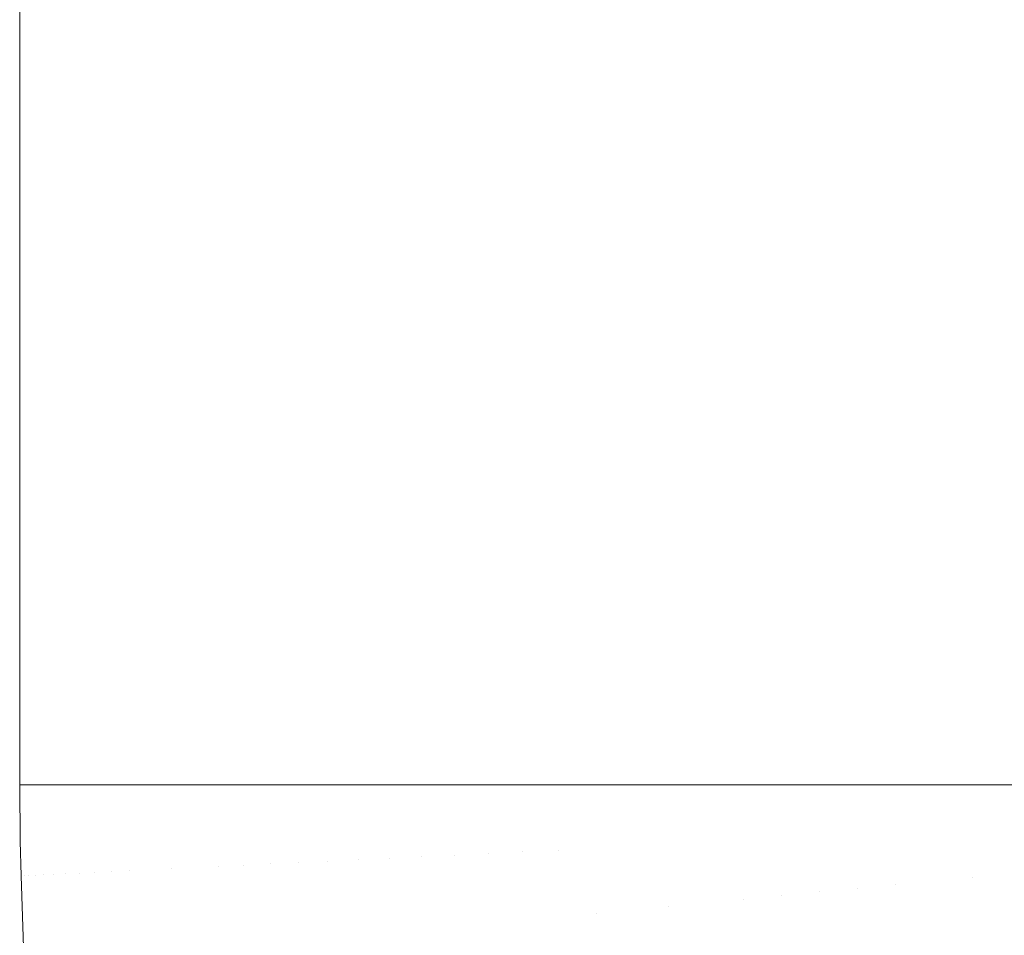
# Model space of a CAD drawing. Header units: centimetres. Extents: x -17.1 to 18.2, y 3.4 to 5.2.
# Tile 35 of 256: x -17.0865 to -17.0522, y 3.495 to 3.5269. Entities that reach past the tile are written whole.
import ezdxf

# ---------------------------------------------------------------- set-up
doc = ezdxf.new("R2010")
doc.units = ezdxf.units.CM
doc.header["$LTSCALE"] = 2.54
doc.layers.add('Lucido design-1', color=7, linetype='Continuous')

# ---------------------------------------------------------------- blocks, each defined once
blk = doc.blocks.new('Gruppo-4-1')
at = {"color": 7, "linetype": 'Continuous', "lineweight": 9}
for points, invisible_edges in [([(-17.086476, 5.100212, -1872.31239), (-17.086537, 5.100212, -1872.315514), (-17.086537, 3.500212, -1872.315514), (-17.086476, 3.500212, -1872.31239)], 8), ([(-17.086476, 3.500212, -1872.918638), (-17.086537, 3.500212, -1872.915514), (-17.086537, 5.100212, -1872.915514), (-17.086476, 5.100212, -1872.918638)], 8), ([(-17.086476, 3.500212, -1872.31239), (-17.086421, 3.500212, -1872.309592), (-17.086421, 5.100212, -1872.309592), (-17.086476, 5.100212, -1872.31239)], 10), ([(-17.086476, 5.100212, -1872.918638), (-17.086421, 5.100212, -1872.921436), (-17.086421, 3.500212, -1872.921436), (-17.086476, 3.500212, -1872.918638)], 10), ([(-17.086048, 5.100212, -1872.303376), (-17.086421, 5.100212, -1872.309592), (-17.086421, 3.500212, -1872.309592), (-17.086215, 3.500212, -1872.306162)], 10), ([(-17.086215, 3.500212, -1872.924867), (-17.086421, 3.500212, -1872.921436), (-17.086421, 5.100212, -1872.921436), (-17.086215, 5.100212, -1872.924867)], 10), ([(-17.086215, 3.500212, -1872.306162), (-17.086048, 3.500212, -1872.303376), (-17.086048, 5.100212, -1872.303376)], 10), ([(-17.086215, 5.100212, -1872.924867), (-17.086048, 5.100212, -1872.927652), (-17.086048, 3.500212, -1872.927652), (-17.086215, 3.500212, -1872.924867)], 10), ([(-17.085423, 5.100212, -1872.297244), (-17.086048, 5.100212, -1872.303376), (-17.086048, 3.500212, -1872.303376), (-17.085702, 3.500212, -1872.299987)], 10), ([(-17.085702, 3.500212, -1872.931041), (-17.086048, 3.500212, -1872.927652), (-17.086048, 5.100212, -1872.927652), (-17.085702, 5.100212, -1872.931041)], 10), ([(-17.085702, 3.500212, -1872.299987), (-17.085423, 3.500212, -1872.297244), (-17.085423, 5.100212, -1872.297244)], 10), ([(-17.085702, 5.100212, -1872.931041), (-17.085423, 5.100212, -1872.933784), (-17.085423, 3.500212, -1872.933784), (-17.085702, 3.500212, -1872.931041)], 10), ([(-17.084557, 5.100212, -1872.291244), (-17.085423, 5.100212, -1872.297244), (-17.085423, 3.500212, -1872.297244), (-17.084941, 3.500212, -1872.293902)], 10), ([(-17.084941, 3.500212, -1872.937126), (-17.085423, 3.500212, -1872.933784), (-17.085423, 5.100212, -1872.933784), (-17.084941, 5.100212, -1872.937126)], 10), ([(-17.084941, 3.500212, -1872.293902), (-17.084557, 3.500212, -1872.291244), (-17.084557, 5.100212, -1872.291244)], 10), ([(-17.084941, 5.100212, -1872.937126), (-17.084557, 5.100212, -1872.939784), (-17.084557, 3.500212, -1872.939784), (-17.084941, 3.500212, -1872.937126)], 10), ([(-17.083467, 5.100212, -1872.285421), (-17.084557, 5.100212, -1872.291244), (-17.084557, 3.500212, -1872.291244), (-17.083939, 3.500212, -1872.28794)], 10), ([(-17.083939, 3.500212, -1872.943088), (-17.084557, 3.500212, -1872.939784), (-17.084557, 5.100212, -1872.939784), (-17.083939, 5.100212, -1872.943088)], 10), ([(-17.083939, 3.500212, -1872.28794), (-17.083467, 3.500212, -1872.285421), (-17.083467, 5.100212, -1872.285421)], 10), ([(-17.083939, 5.100212, -1872.943088), (-17.083467, 5.100212, -1872.945608), (-17.083467, 3.500212, -1872.945608), (-17.083939, 3.500212, -1872.943088)], 10), ([(-17.082172, 5.100212, -1872.27981), (-17.083467, 5.100212, -1872.285421), (-17.083467, 3.500212, -1872.285421), (-17.082708, 3.500212, -1872.282132)], 10), ([(-17.082708, 3.500212, -1872.948896), (-17.083467, 3.500212, -1872.945608), (-17.083467, 5.100212, -1872.945608), (-17.082708, 5.100212, -1872.948896)], 10), ([(-17.082708, 3.500212, -1872.282132), (-17.082172, 3.500212, -1872.27981), (-17.082172, 5.100212, -1872.27981)], 10), ([(-17.082708, 5.100212, -1872.948896), (-17.082172, 5.100212, -1872.951218), (-17.082172, 3.500212, -1872.951218), (-17.082708, 3.500212, -1872.948896)], 10), ([(-17.080694, 5.100212, -1872.274443), (-17.082172, 5.100212, -1872.27981), (-17.082172, 3.500212, -1872.27981), (-17.081262, 3.500212, -1872.276506)], 10), ([(-17.081262, 3.500212, -1872.954522), (-17.082172, 3.500212, -1872.951218), (-17.082172, 5.100212, -1872.951218), (-17.081262, 5.100212, -1872.954522)], 10), ([(-17.081262, 3.500212, -1872.276506), (-17.080694, 3.500212, -1872.274443), (-17.080694, 5.100212, -1872.274443)], 10), ([(-17.081262, 5.100212, -1872.954522), (-17.080694, 5.100212, -1872.956585), (-17.080694, 3.500212, -1872.956585), (-17.081262, 3.500212, -1872.954522)], 10), ([(-17.079055, 5.100212, -1872.269343), (-17.080694, 5.100212, -1872.274443), (-17.080694, 3.500212, -1872.274443), (-17.079616, 3.500212, -1872.271088)], 10), ([(-17.079616, 3.500212, -1872.95994), (-17.080694, 3.500212, -1872.956585), (-17.080694, 5.100212, -1872.956585), (-17.079616, 5.100212, -1872.95994)], 10), ([(-17.079616, 3.500212, -1872.271088), (-17.079055, 3.500212, -1872.269343), (-17.079055, 5.100212, -1872.269343)], 10), ([(-17.079616, 5.100212, -1872.95994), (-17.079055, 5.100212, -1872.961686), (-17.079055, 3.500212, -1872.961686), (-17.079616, 3.500212, -1872.95994)], 10), ([(-17.077281, 5.100212, -1872.264525), (-17.079055, 5.100212, -1872.269343), (-17.079055, 3.500212, -1872.269343), (-17.077787, 3.500212, -1872.265898)], 10), ([(-17.078731, 3.500212, -1872.962567), (-17.079055, 3.500212, -1872.961686), (-17.079055, 5.100212, -1872.961686), (-17.078731, 5.100212, -1872.962567)], 10), ([(-17.078731, 5.100212, -1872.962567), (-17.077787, 5.100212, -1872.96513), (-17.077787, 3.500212, -1872.96513), (-17.078731, 3.500212, -1872.962567)], 10), ([(-17.077787, 3.500212, -1872.265898), (-17.077281, 3.500212, -1872.264525), (-17.077281, 5.100212, -1872.264525)], 10), ([(-17.077787, 5.100212, -1872.96513), (-17.077281, 5.100212, -1872.966503), (-17.077281, 3.500212, -1872.966503), (-17.077787, 3.500212, -1872.96513)], 10), ([(-17.075395, 5.100212, -1872.26), (-17.077281, 5.100212, -1872.264525), (-17.077281, 3.500212, -1872.264525), (-17.075793, 3.500212, -1872.260955)], 10), ([(-17.07681, 3.500212, -1872.967633), (-17.077281, 3.500212, -1872.966503), (-17.077281, 5.100212, -1872.966503), (-17.07681, 5.100212, -1872.967633)], 10), ([(-17.07681, 5.100212, -1872.967633), (-17.075793, 5.100212, -1872.970073), (-17.075793, 3.500212, -1872.970073), (-17.07681, 3.500212, -1872.967633)], 10), ([(-17.075793, 3.500212, -1872.260955), (-17.075395, 3.500212, -1872.26), (-17.075395, 5.100212, -1872.26)], 10), ([(-17.075793, 5.100212, -1872.970073), (-17.075395, 5.100212, -1872.971028), (-17.075395, 3.500212, -1872.971028), (-17.075793, 3.500212, -1872.970073)], 10), ([(-17.073418, 5.100212, -1872.25577), (-17.075395, 5.100212, -1872.26), (-17.075395, 3.500212, -1872.26), (-17.073653, 3.500212, -1872.256272)], 10), ([(-17.074733, 3.500212, -1872.972444), (-17.075395, 3.500212, -1872.971028), (-17.075395, 5.100212, -1872.971028), (-17.074733, 5.100212, -1872.972444)], 10), ([(-17.074733, 5.100212, -1872.972444), (-17.073418, 5.100212, -1872.975259), (-17.073418, 3.500212, -1872.975259), (-17.074733, 3.500212, -1872.972444)], 10), ([(-17.073653, 3.500212, -1872.256272), (-17.073418, 3.500212, -1872.25577), (-17.073418, 5.100212, -1872.25577)], 10), ([(-17.071372, 5.100212, -1872.251832), (-17.073418, 5.100212, -1872.25577), (-17.073418, 3.500212, -1872.25577), (-17.071386, 3.500212, -1872.25186)], 10), ([(-17.072519, 3.500212, -1872.976988), (-17.073418, 3.500212, -1872.975259), (-17.073418, 5.100212, -1872.975259), (-17.072519, 5.100212, -1872.976988)], 10), ([(-17.072519, 5.100212, -1872.976988), (-17.071372, 5.100212, -1872.979196), (-17.071372, 3.500212, -1872.979196), (-17.072519, 3.500212, -1872.976988)], 10), ([(-17.071386, 3.500212, -1872.25186), (-17.071372, 3.500212, -1872.251832), (-17.071372, 5.100212, -1872.251832)], 10), ([(-17.071372, 5.100212, -1872.251832), (-17.071372, 3.500212, -1872.251832), (-17.069275, 3.500212, -1872.248182), (-17.069275, 5.100212, -1872.248182)], 5), ([(-17.070188, 3.500212, -1872.981257), (-17.071372, 3.500212, -1872.979196), (-17.071372, 5.100212, -1872.979196), (-17.070188, 5.100212, -1872.981257)], 10), ([(-17.070188, 5.100212, -1872.981257), (-17.069275, 5.100212, -1872.982846), (-17.069275, 3.500212, -1872.982846), (-17.070188, 3.500212, -1872.981257)], 10), ([(-17.067759, 5.100212, -1872.245783), (-17.069275, 5.100212, -1872.248182), (-17.069275, 3.500212, -1872.248182), (-17.068994, 3.500212, -1872.247737)], 10), ([(-17.067759, 3.500212, -1872.985245), (-17.069275, 3.500212, -1872.982846), (-17.069275, 5.100212, -1872.982846), (-17.067759, 5.100212, -1872.985245)], 10), ([(-17.068994, 3.500212, -1872.247737), (-17.067759, 3.500212, -1872.245783), (-17.067759, 5.100212, -1872.245783)], 10), ([(-17.067759, 3.500212, -1872.245783), (-17.067143, 3.500212, -1872.244809), (-17.067143, 5.100212, -1872.244809), (-17.067759, 5.100212, -1872.245783)], 10), ([(-17.067759, 5.100212, -1872.985245), (-17.067143, 5.100212, -1872.986219), (-17.067143, 3.500212, -1872.986219), (-17.067759, 3.500212, -1872.985245)], 10), ([(-17.066511, 5.100212, -1872.243896), (-17.067143, 5.100212, -1872.244809), (-17.067143, 3.500212, -1872.244809), (-17.066511, 3.500212, -1872.243896)], 10), ([(-17.066511, 3.500212, -1872.987132), (-17.067143, 3.500212, -1872.986219), (-17.067143, 5.100212, -1872.986219), (-17.066511, 5.100212, -1872.987132)], 10), ([(-17.066511, 3.500212, -1872.243896), (-17.06499, 3.500212, -1872.241701), (-17.06499, 5.100212, -1872.241701), (-17.066511, 5.100212, -1872.243896)], 10), ([(-17.066511, 5.100212, -1872.987132), (-17.06499, 5.100212, -1872.989327), (-17.06499, 3.500212, -1872.989327), (-17.066511, 3.500212, -1872.987132)], 10), ([(-17.062828, 5.100212, -1872.238845), (-17.06499, 5.100212, -1872.241701), (-17.06499, 3.500212, -1872.241701), (-17.063959, 3.500212, -1872.240338)], 10), ([(-17.063959, 3.500212, -1872.99069), (-17.06499, 3.500212, -1872.989327), (-17.06499, 5.100212, -1872.989327), (-17.063959, 5.100212, -1872.99069)], 10), ([(-17.063959, 3.500212, -1872.240338), (-17.062828, 3.500212, -1872.238845), (-17.062828, 5.100212, -1872.238845)], 10), ([(-17.063959, 5.100212, -1872.99069), (-17.062828, 5.100212, -1872.992183), (-17.062828, 3.500212, -1872.992183), (-17.063959, 3.500212, -1872.99069)], 10), ([(-17.060667, 5.100212, -1872.236226), (-17.062828, 5.100212, -1872.238845), (-17.062828, 3.500212, -1872.238845), (-17.061354, 3.500212, -1872.237058)], 10), ([(-17.061354, 3.500212, -1872.99397), (-17.062828, 3.500212, -1872.992183), (-17.062828, 5.100212, -1872.992183), (-17.061354, 5.100212, -1872.99397)], 10), ([(-17.061354, 3.500212, -1872.237058), (-17.060667, 3.500212, -1872.236226), (-17.060667, 5.100212, -1872.236226)], 10), ([(-17.061354, 5.100212, -1872.99397), (-17.060667, 5.100212, -1872.994802), (-17.060667, 3.500212, -1872.994802), (-17.061354, 3.500212, -1872.99397)], 10), ([(-17.058539, 5.100212, -1872.233857), (-17.060667, 5.100212, -1872.236226), (-17.060667, 3.500212, -1872.236226), (-17.058714, 3.500212, -1872.234052)], 10), ([(-17.060036, 3.500212, -1872.995505), (-17.060667, 3.500212, -1872.994802), (-17.060667, 5.100212, -1872.994802), (-17.060036, 5.100212, -1872.995505)], 10), ([(-17.060036, 5.100212, -1872.995505), (-17.058539, 5.100212, -1872.997171), (-17.058539, 3.500212, -1872.997171), (-17.060036, 3.500212, -1872.995505)], 10), ([(-17.058714, 3.500212, -1872.234052), (-17.058539, 3.500212, -1872.233857), (-17.058539, 5.100212, -1872.233857)], 10), ([(-17.058539, 5.100212, -1872.233857), (-17.058539, 3.500212, -1872.233857), (-17.0564, 3.500212, -1872.231668), (-17.0564, 5.100212, -1872.231668)], 5), ([(-17.057371, 3.500212, -1872.998367), (-17.058539, 3.500212, -1872.997171), (-17.058539, 5.100212, -1872.997171), (-17.057371, 5.100212, -1872.998367)], 10), ([(-17.057371, 5.100212, -1872.998367), (-17.0564, 5.100212, -1872.999361), (-17.0564, 3.500212, -1872.999361), (-17.057371, 3.500212, -1872.998367)], 10), ([(-17.05428, 5.100212, -1872.229672), (-17.0564, 5.100212, -1872.231668), (-17.0564, 3.500212, -1872.231668), (-17.056037, 3.500212, -1872.231326)], 10), ([(-17.0564, 5.100212, -1872.999361), (-17.05428, 5.100212, -1873.001356), (-17.05428, 3.500212, -1873.001356), (-17.056037, 3.500212, -1872.999702)], 10), ([(-17.056037, 3.500212, -1872.999702), (-17.0564, 3.500212, -1872.999361), (-17.0564, 5.100212, -1872.999361)], 10), ([(-17.056037, 3.500212, -1872.231326), (-17.05428, 3.500212, -1872.229672), (-17.05428, 5.100212, -1872.229672)], 10), ([(-17.052183, 5.100212, -1872.227857), (-17.05428, 5.100212, -1872.229672), (-17.05428, 3.500212, -1872.229672), (-17.053347, 3.500212, -1872.228864)], 10), ([(-17.053347, 3.500212, -1873.002164), (-17.05428, 3.500212, -1873.001356), (-17.05428, 5.100212, -1873.001356), (-17.053347, 5.100212, -1873.002164)], 10), ([(-17.053347, 3.500212, -1872.228864), (-17.052183, 3.500212, -1872.227857), (-17.052183, 5.100212, -1872.227857)], 10), ([(-17.053347, 5.100212, -1873.002164), (-17.052183, 5.100212, -1873.003171), (-17.052183, 3.500212, -1873.003171), (-17.053347, 3.500212, -1873.002164)], 10), ([(-17.050109, 5.100212, -1872.22621), (-17.052183, 5.100212, -1872.227857), (-17.052183, 3.500212, -1872.227857), (-17.050663, 3.500212, -1872.226649)], 10), ([(-17.086472, 3.49704, -1872.31239), (-17.086476, 3.500212, -1872.31239), (-17.086537, 3.500212, -1872.315514), (-17.086525, 3.498249, -1872.315514)], 9), ([(-17.086525, 3.498249, -1872.915514), (-17.086525, 3.498249, -1872.315514), (-17.086537, 3.500212, -1872.315514), (-17.086537, 3.500212, -1872.915514)], 1), ([(-17.086525, 3.498249, -1872.915514), (-17.086537, 3.500212, -1872.915514), (-17.086476, 3.500212, -1872.918638), (-17.086472, 3.49704, -1872.918638)], 12), ([(-17.086421, 3.500212, -1872.309592), (-17.086476, 3.500212, -1872.31239), (-17.086472, 3.49704, -1872.31239)], 10), ([(-17.086472, 3.49704, -1872.918638), (-17.086476, 3.500212, -1872.918638), (-17.086421, 3.500212, -1872.921436)], 9), ([(-17.086472, 3.49704, -1872.31239), (-17.086375, 3.497044, -1872.30927), (-17.086421, 3.500212, -1872.309592)], 11), ([(-17.086421, 3.500212, -1872.921436), (-17.086375, 3.497044, -1872.921758), (-17.086472, 3.49704, -1872.918638)], 11), ([(-17.086215, 3.500212, -1872.306162), (-17.086421, 3.500212, -1872.309592), (-17.086375, 3.497044, -1872.30927)], 10), ([(-17.086375, 3.497044, -1872.921758), (-17.086421, 3.500212, -1872.921436), (-17.086215, 3.500212, -1872.924867)], 9), ([(-17.086375, 3.497044, -1872.30927), (-17.086214, 3.497052, -1872.30616), (-17.086215, 3.500212, -1872.306162)], 11), ([(-17.086215, 3.500212, -1872.924867), (-17.086214, 3.497052, -1872.924868), (-17.086375, 3.497044, -1872.921758)], 11), ([(-17.086048, 3.500212, -1872.303376), (-17.086215, 3.500212, -1872.306162), (-17.086214, 3.497052, -1872.30616)], 10), ([(-17.086214, 3.497052, -1872.924868), (-17.086215, 3.500212, -1872.924867), (-17.086048, 3.500212, -1872.927652)], 9), ([(-17.086214, 3.497052, -1872.30616), (-17.085989, 3.497063, -1872.303063), (-17.086048, 3.500212, -1872.303376)], 11), ([(-17.086048, 3.500212, -1872.927652), (-17.085989, 3.497063, -1872.927965), (-17.086214, 3.497052, -1872.924868)], 11), ([(-17.085702, 3.500212, -1872.299987), (-17.086048, 3.500212, -1872.303376), (-17.085989, 3.497063, -1872.303063)], 10), ([(-17.085989, 3.497063, -1872.927965), (-17.086048, 3.500212, -1872.927652), (-17.085702, 3.500212, -1872.931041)], 9), ([(-17.085989, 3.497063, -1872.303063), (-17.085701, 3.497077, -1872.299984), (-17.085702, 3.500212, -1872.299987)], 11), ([(-17.085702, 3.500212, -1872.931041), (-17.085701, 3.497077, -1872.931044), (-17.085989, 3.497063, -1872.927965)], 11), ([(-17.085423, 3.500212, -1872.297244), (-17.085702, 3.500212, -1872.299987), (-17.085701, 3.497077, -1872.299984)], 10), ([(-17.085701, 3.497077, -1872.931044), (-17.085702, 3.500212, -1872.931041), (-17.085423, 3.500212, -1872.933784)], 9), ([(-17.085701, 3.497077, -1872.299984), (-17.085351, 3.497094, -1872.296927), (-17.085423, 3.500212, -1872.297244)], 11), ([(-17.085423, 3.500212, -1872.933784), (-17.085351, 3.497094, -1872.934101), (-17.085701, 3.497077, -1872.931044)], 11), ([(-17.084941, 3.500212, -1872.293902), (-17.085423, 3.500212, -1872.297244), (-17.085351, 3.497094, -1872.296927)], 10), ([(-17.085351, 3.497094, -1872.934101), (-17.085423, 3.500212, -1872.933784), (-17.084941, 3.500212, -1872.937126)], 9), ([(-17.085351, 3.497094, -1872.296927), (-17.084939, 3.497113, -1872.293898), (-17.084941, 3.500212, -1872.293902)], 11), ([(-17.084941, 3.500212, -1872.937126), (-17.084939, 3.497113, -1872.93713), (-17.085351, 3.497094, -1872.934101)], 11), ([(-17.084557, 3.500212, -1872.291244), (-17.084941, 3.500212, -1872.293902), (-17.084939, 3.497113, -1872.293898)], 10), ([(-17.084939, 3.497113, -1872.93713), (-17.084941, 3.500212, -1872.937126), (-17.084557, 3.500212, -1872.939784)], 9), ([(-17.084939, 3.497113, -1872.293898), (-17.084467, 3.497136, -1872.290899), (-17.084557, 3.500212, -1872.291244)], 11), ([(-17.084557, 3.500212, -1872.939784), (-17.084467, 3.497136, -1872.940129), (-17.084939, 3.497113, -1872.93713)], 11), ([(-17.083939, 3.500212, -1872.28794), (-17.084557, 3.500212, -1872.291244), (-17.084467, 3.497136, -1872.290899)], 10), ([(-17.084467, 3.497136, -1872.940129), (-17.084557, 3.500212, -1872.939784), (-17.083939, 3.500212, -1872.943088)], 9), ([(-17.084467, 3.497136, -1872.290899), (-17.083937, 3.497161, -1872.287934), (-17.083939, 3.500212, -1872.28794)], 11), ([(-17.083939, 3.500212, -1872.943088), (-17.083937, 3.497161, -1872.943094), (-17.084467, 3.497136, -1872.940129)], 11), ([(-17.083467, 3.500212, -1872.285421), (-17.083939, 3.500212, -1872.28794), (-17.083937, 3.497161, -1872.287934)], 10), ([(-17.083937, 3.497161, -1872.943094), (-17.083939, 3.500212, -1872.943088), (-17.083467, 3.500212, -1872.945608)], 9), ([(-17.083937, 3.497161, -1872.287934), (-17.083349, 3.497189, -1872.285009), (-17.083467, 3.500212, -1872.285421)], 11), ([(-17.083467, 3.500212, -1872.945608), (-17.083349, 3.497189, -1872.946019), (-17.083937, 3.497161, -1872.943094)], 11), ([(-17.082708, 3.500212, -1872.282132), (-17.083467, 3.500212, -1872.285421), (-17.083349, 3.497189, -1872.285009)], 10), ([(-17.083349, 3.497189, -1872.946019), (-17.083467, 3.500212, -1872.945608), (-17.082708, 3.500212, -1872.948896)], 9), ([(-17.083349, 3.497189, -1872.285009), (-17.082705, 3.49722, -1872.282125), (-17.082708, 3.500212, -1872.282132)], 11), ([(-17.082708, 3.500212, -1872.948896), (-17.082705, 3.49722, -1872.948903), (-17.083349, 3.497189, -1872.946019)], 11), ([(-17.082172, 3.500212, -1872.27981), (-17.082708, 3.500212, -1872.282132), (-17.082705, 3.49722, -1872.282125)], 10), ([(-17.082705, 3.49722, -1872.948903), (-17.082708, 3.500212, -1872.948896), (-17.082172, 3.500212, -1872.951218)], 9), ([(-17.082705, 3.49722, -1872.282125), (-17.082008, 3.497254, -1872.279288), (-17.082172, 3.500212, -1872.27981)], 11), ([(-17.082172, 3.500212, -1872.951218), (-17.082008, 3.497254, -1872.95174), (-17.082705, 3.49722, -1872.948903)], 11), ([(-17.081262, 3.500212, -1872.276506), (-17.082172, 3.500212, -1872.27981), (-17.082008, 3.497254, -1872.279288), (-17.081258, 3.49729, -1872.276499)], 14), ([(-17.081258, 3.49729, -1872.954529), (-17.082008, 3.497254, -1872.95174), (-17.082172, 3.500212, -1872.951218), (-17.081262, 3.500212, -1872.954522)], 11), ([(-17.080694, 3.500212, -1872.274443), (-17.081262, 3.500212, -1872.276506), (-17.081258, 3.49729, -1872.276499)], 10), ([(-17.081258, 3.49729, -1872.954529), (-17.081262, 3.500212, -1872.954522), (-17.080694, 3.500212, -1872.956585)], 9), ([(-17.081258, 3.49729, -1872.276499), (-17.080458, 3.497328, -1872.273762), (-17.080694, 3.500212, -1872.274443)], 11), ([(-17.080694, 3.500212, -1872.956585), (-17.080458, 3.497328, -1872.957266), (-17.081258, 3.49729, -1872.954529)], 11), ([(-17.07961, 3.497369, -1872.27108), (-17.079616, 3.500212, -1872.271088), (-17.080694, 3.500212, -1872.274443), (-17.080458, 3.497328, -1872.273762)], 13), ([(-17.080458, 3.497328, -1872.957266), (-17.080694, 3.500212, -1872.956585), (-17.079616, 3.500212, -1872.95994), (-17.07961, 3.497369, -1872.959948)], 13), ([(-17.079055, 3.500212, -1872.269343), (-17.079616, 3.500212, -1872.271088), (-17.07961, 3.497369, -1872.27108)], 10), ([(-17.07961, 3.497369, -1872.959948), (-17.079616, 3.500212, -1872.95994), (-17.079055, 3.500212, -1872.961686)], 9), ([(-17.07961, 3.497369, -1872.27108), (-17.078716, 3.497412, -1872.268455), (-17.079055, 3.500212, -1872.269343)], 11), ([(-17.079055, 3.500212, -1872.961686), (-17.078716, 3.497412, -1872.962573), (-17.07961, 3.497369, -1872.959948)], 11), ([(-17.077779, 3.497457, -1872.26589), (-17.077787, 3.500212, -1872.265898), (-17.079055, 3.500212, -1872.269343), (-17.078716, 3.497412, -1872.268455)], 13), ([(-17.079055, 3.500212, -1872.961686), (-17.078731, 3.500212, -1872.962567), (-17.078716, 3.497412, -1872.962573)], 10), ([(-17.078716, 3.497412, -1872.962573), (-17.078731, 3.500212, -1872.962567), (-17.077787, 3.500212, -1872.96513), (-17.077779, 3.497457, -1872.965138)], 13), ([(-17.077281, 3.500212, -1872.264525), (-17.077787, 3.500212, -1872.265898), (-17.077779, 3.497457, -1872.26589)], 10), ([(-17.077779, 3.497457, -1872.965138), (-17.077787, 3.500212, -1872.96513), (-17.077281, 3.500212, -1872.966503)], 9), ([(-17.077779, 3.497457, -1872.26589), (-17.076799, 3.497504, -1872.263387), (-17.077281, 3.500212, -1872.264525)], 11), ([(-17.077281, 3.500212, -1872.966503), (-17.076799, 3.497504, -1872.967641), (-17.077779, 3.497457, -1872.965138)], 11), ([(-17.075781, 3.497552, -1872.260948), (-17.075793, 3.500212, -1872.260955), (-17.077281, 3.500212, -1872.264525), (-17.076799, 3.497504, -1872.263387)], 13), ([(-17.077281, 3.500212, -1872.966503), (-17.07681, 3.500212, -1872.967633), (-17.076799, 3.497504, -1872.967641)], 10), ([(-17.076799, 3.497504, -1872.967641), (-17.07681, 3.500212, -1872.967633), (-17.075793, 3.500212, -1872.970073), (-17.075781, 3.497552, -1872.97008)], 13), ([(-17.075395, 3.500212, -1872.26), (-17.075793, 3.500212, -1872.260955), (-17.075781, 3.497552, -1872.260948)], 10), ([(-17.075781, 3.497552, -1872.97008), (-17.075793, 3.500212, -1872.970073), (-17.075395, 3.500212, -1872.971028)], 9), ([(-17.075781, 3.497552, -1872.260948), (-17.074725, 3.497603, -1872.258575), (-17.075395, 3.500212, -1872.26)], 11), ([(-17.074725, 3.497603, -1872.972454), (-17.075781, 3.497552, -1872.97008), (-17.075395, 3.500212, -1872.971028)], 11), ([(-17.073636, 3.497655, -1872.256268), (-17.073653, 3.500212, -1872.256272), (-17.075395, 3.500212, -1872.26), (-17.074725, 3.497603, -1872.258575)], 13), ([(-17.075395, 3.500212, -1872.971028), (-17.074733, 3.500212, -1872.972444), (-17.074725, 3.497603, -1872.972454)], 10), ([(-17.074725, 3.497603, -1872.972454), (-17.074733, 3.500212, -1872.972444), (-17.073418, 3.500212, -1872.975259), (-17.073636, 3.497655, -1872.97476)], 13), ([(-17.073418, 3.500212, -1872.25577), (-17.073653, 3.500212, -1872.256272), (-17.073636, 3.497655, -1872.256268)], 10), ([(-17.073636, 3.497655, -1872.256268), (-17.072513, 3.497709, -1872.254029), (-17.073418, 3.500212, -1872.25577)], 11), ([(-17.072513, 3.497709, -1872.976999), (-17.073636, 3.497655, -1872.97476), (-17.073418, 3.500212, -1872.975259)], 11), ([(-17.071386, 3.500212, -1872.25186), (-17.073418, 3.500212, -1872.25577), (-17.072513, 3.497709, -1872.254029)], 10), ([(-17.073418, 3.500212, -1872.975259), (-17.072519, 3.500212, -1872.976988), (-17.072513, 3.497709, -1872.976999)], 10), ([(-17.072519, 3.500212, -1872.976988), (-17.071372, 3.500212, -1872.979196), (-17.071361, 3.497764, -1872.979168)], 10), ([(-17.071361, 3.497764, -1872.979168), (-17.072513, 3.497709, -1872.976999), (-17.072519, 3.500212, -1872.976988)], 11), ([(-17.072513, 3.497709, -1872.254029), (-17.071361, 3.497764, -1872.25186), (-17.071386, 3.500212, -1872.25186)], 11), ([(-17.071372, 3.500212, -1872.251832), (-17.071386, 3.500212, -1872.25186), (-17.071361, 3.497764, -1872.25186)], 10), ([(-17.071372, 3.500212, -1872.251832), (-17.071361, 3.497764, -1872.25186), (-17.070182, 3.497821, -1872.249761)], 11), ([(-17.070182, 3.497821, -1872.249761), (-17.069275, 3.500212, -1872.248182), (-17.071372, 3.500212, -1872.251832)], 9), ([(-17.071372, 3.500212, -1872.979196), (-17.070188, 3.500212, -1872.981257), (-17.070182, 3.497821, -1872.981267)], 10), ([(-17.070182, 3.497821, -1872.981267), (-17.071361, 3.497764, -1872.979168), (-17.071372, 3.500212, -1872.979196)], 11), ([(-17.070182, 3.497821, -1872.981267), (-17.070188, 3.500212, -1872.981257), (-17.069275, 3.500212, -1872.982846)], 9), ([(-17.069275, 3.500212, -1872.248182), (-17.070182, 3.497821, -1872.249761), (-17.068977, 3.497879, -1872.247732)], 11), ([(-17.069275, 3.500212, -1872.982846), (-17.068977, 3.497879, -1872.983296), (-17.070182, 3.497821, -1872.981267)], 11), ([(-17.068977, 3.497879, -1872.247732), (-17.068994, 3.500212, -1872.247737), (-17.069275, 3.500212, -1872.248182)], 9), ([(-17.068977, 3.497879, -1872.983296), (-17.069275, 3.500212, -1872.982846), (-17.067759, 3.500212, -1872.985245), (-17.06775, 3.497937, -1872.985254)], 13), ([(-17.06775, 3.497937, -1872.245774), (-17.067759, 3.500212, -1872.245783), (-17.068994, 3.500212, -1872.247737), (-17.068977, 3.497879, -1872.247732)], 13), ([(-17.067143, 3.500212, -1872.244809), (-17.067759, 3.500212, -1872.245783), (-17.06775, 3.497937, -1872.245774)], 10), ([(-17.06775, 3.497937, -1872.985254), (-17.067759, 3.500212, -1872.985245), (-17.067143, 3.500212, -1872.986219)], 9), ([(-17.06775, 3.497937, -1872.245774), (-17.067675, 3.495593, -1872.245774), (-17.067143, 3.500212, -1872.244809)], 11), ([(-17.067143, 3.500212, -1872.986219), (-17.067675, 3.495593, -1872.985254), (-17.06775, 3.497937, -1872.985254)], 11), ([(-17.067143, 3.500212, -1872.244809), (-17.067675, 3.495593, -1872.245774), (-17.066429, 3.495715, -1872.243887)], 11), ([(-17.066429, 3.495715, -1872.987141), (-17.067675, 3.495593, -1872.985254), (-17.067143, 3.500212, -1872.986219)], 11), ([(-17.066429, 3.495715, -1872.243887), (-17.066511, 3.500212, -1872.243896), (-17.067143, 3.500212, -1872.244809)], 9), ([(-17.067143, 3.500212, -1872.986219), (-17.066511, 3.500212, -1872.987132), (-17.066429, 3.495715, -1872.987141)], 10), ([(-17.066429, 3.495715, -1872.243887), (-17.065164, 3.495838, -1872.242071), (-17.06499, 3.500212, -1872.241701), (-17.066511, 3.500212, -1872.243896)], 11), ([(-17.066511, 3.500212, -1872.987132), (-17.06499, 3.500212, -1872.989327), (-17.065164, 3.495838, -1872.988957), (-17.066429, 3.495715, -1872.987141)], 14), ([(-17.06499, 3.500212, -1872.241701), (-17.065164, 3.495838, -1872.242071), (-17.063883, 3.495963, -1872.240327)], 11), ([(-17.063883, 3.495963, -1872.990701), (-17.065164, 3.495838, -1872.988957), (-17.06499, 3.500212, -1872.989327)], 11), ([(-17.063883, 3.495963, -1872.240327), (-17.063959, 3.500212, -1872.240338), (-17.06499, 3.500212, -1872.241701)], 9), ([(-17.06499, 3.500212, -1872.989327), (-17.063959, 3.500212, -1872.99069), (-17.063883, 3.495963, -1872.990701)], 10), ([(-17.062828, 3.500212, -1872.238845), (-17.063959, 3.500212, -1872.240338), (-17.063883, 3.495963, -1872.240327)], 10), ([(-17.063883, 3.495963, -1872.990701), (-17.063959, 3.500212, -1872.99069), (-17.062828, 3.500212, -1872.992183)], 9), ([(-17.063883, 3.495963, -1872.240327), (-17.062588, 3.496089, -1872.238653), (-17.062828, 3.500212, -1872.238845)], 11), ([(-17.062828, 3.500212, -1872.992183), (-17.062588, 3.496089, -1872.992376), (-17.063883, 3.495963, -1872.990701)], 11), ([(-17.061354, 3.500212, -1872.237058), (-17.062828, 3.500212, -1872.238845), (-17.062588, 3.496089, -1872.238653), (-17.061281, 3.496217, -1872.237049)], 14), ([(-17.061281, 3.496217, -1872.99398), (-17.062588, 3.496089, -1872.992376), (-17.062828, 3.500212, -1872.992183), (-17.061354, 3.500212, -1872.99397)], 11), ([(-17.060667, 3.500212, -1872.236226), (-17.061354, 3.500212, -1872.237058), (-17.061281, 3.496217, -1872.237049)], 10), ([(-17.061281, 3.496217, -1872.99398), (-17.061354, 3.500212, -1872.99397), (-17.060667, 3.500212, -1872.994802)], 9), ([(-17.061281, 3.496217, -1872.237049), (-17.059963, 3.496345, -1872.235514), (-17.060667, 3.500212, -1872.236226)], 11), ([(-17.059963, 3.496345, -1872.995514), (-17.061281, 3.496217, -1872.99398), (-17.060667, 3.500212, -1872.994802)], 11), ([(-17.058714, 3.500212, -1872.234052), (-17.060667, 3.500212, -1872.236226), (-17.059963, 3.496345, -1872.235514), (-17.058638, 3.496474, -1872.234048)], 14), ([(-17.060667, 3.500212, -1872.994802), (-17.060036, 3.500212, -1872.995505), (-17.059963, 3.496345, -1872.995514)], 10), ([(-17.058638, 3.496474, -1872.99698), (-17.059963, 3.496345, -1872.995514), (-17.060036, 3.500212, -1872.995505), (-17.058539, 3.500212, -1872.997171)], 11), ([(-17.058539, 3.500212, -1872.233857), (-17.058714, 3.500212, -1872.234052), (-17.058638, 3.496474, -1872.234048)], 10), ([(-17.058539, 3.500212, -1872.233857), (-17.058638, 3.496474, -1872.234048), (-17.057305, 3.496604, -1872.23265)], 11), ([(-17.057305, 3.496604, -1872.998378), (-17.058638, 3.496474, -1872.99698), (-17.058539, 3.500212, -1872.997171)], 11), ([(-17.057305, 3.496604, -1872.23265), (-17.0564, 3.500212, -1872.231668), (-17.058539, 3.500212, -1872.233857)], 9), ([(-17.058539, 3.500212, -1872.997171), (-17.057371, 3.500212, -1872.998367), (-17.057305, 3.496604, -1872.998378)], 10), ([(-17.057305, 3.496604, -1872.998378), (-17.057371, 3.500212, -1872.998367), (-17.0564, 3.500212, -1872.999361)], 9), ([(-17.0564, 3.500212, -1872.231668), (-17.057305, 3.496604, -1872.23265), (-17.055969, 3.496735, -1872.231319)], 11), ([(-17.0564, 3.500212, -1872.999361), (-17.055969, 3.496735, -1872.999709), (-17.057305, 3.496604, -1872.998378)], 11), ([(-17.055969, 3.496735, -1872.231319), (-17.056037, 3.500212, -1872.231326), (-17.0564, 3.500212, -1872.231668)], 9), ([(-17.0564, 3.500212, -1872.999361), (-17.056037, 3.500212, -1872.999702), (-17.055969, 3.496735, -1872.999709)], 10), ([(-17.055969, 3.496735, -1872.231319), (-17.054629, 3.496865, -1872.230054), (-17.05428, 3.500212, -1872.229672), (-17.056037, 3.500212, -1872.231326)], 11), ([(-17.056037, 3.500212, -1872.999702), (-17.05428, 3.500212, -1873.001356), (-17.054629, 3.496865, -1873.000974), (-17.055969, 3.496735, -1872.999709)], 14), ([(-17.05428, 3.500212, -1872.229672), (-17.054629, 3.496865, -1872.230054), (-17.053288, 3.496996, -1872.228853)], 11), ([(-17.053288, 3.496996, -1873.002175), (-17.054629, 3.496865, -1873.000974), (-17.05428, 3.500212, -1873.001356)], 11), ([(-17.053288, 3.496996, -1872.228853), (-17.053347, 3.500212, -1872.228864), (-17.05428, 3.500212, -1872.229672)], 9), ([(-17.05428, 3.500212, -1873.001356), (-17.053347, 3.500212, -1873.002164), (-17.053288, 3.496996, -1873.002175)], 10), ([(-17.053288, 3.496996, -1872.228853), (-17.051946, 3.497127, -1872.227716), (-17.052183, 3.500212, -1872.227857), (-17.053347, 3.500212, -1872.228864)], 11), ([(-17.051946, 3.497127, -1873.003312), (-17.053288, 3.496996, -1873.002175), (-17.053347, 3.500212, -1873.002164), (-17.052183, 3.500212, -1873.003171)], 11), ([(-17.086525, 3.498249, -1872.315514), (-17.086485, 3.497039, -1872.315514), (-17.086472, 3.49704, -1872.31239)], 10), ([(-17.086485, 3.497039, -1872.315514), (-17.086525, 3.498249, -1872.315514), (-17.086525, 3.498249, -1872.915514), (-17.086485, 3.497039, -1872.915514)], 10), ([(-17.086472, 3.49704, -1872.918638), (-17.086485, 3.497039, -1872.915514), (-17.086525, 3.498249, -1872.915514)], 9), ([(-17.073636, 3.497655, -1872.256268), (-17.073551, 3.49502, -1872.256268), (-17.072431, 3.495129, -1872.254029), (-17.072513, 3.497709, -1872.254029)], 15), ([(-17.072513, 3.497709, -1872.976999), (-17.072431, 3.495129, -1872.976999), (-17.073551, 3.49502, -1872.97476), (-17.073636, 3.497655, -1872.97476)], 15), ([(-17.072513, 3.497709, -1872.254029), (-17.072431, 3.495129, -1872.254029), (-17.071281, 3.495241, -1872.25186), (-17.071361, 3.497764, -1872.25186)], 15), ([(-17.071361, 3.497764, -1872.979168), (-17.071281, 3.495241, -1872.979168), (-17.072431, 3.495129, -1872.976999), (-17.072513, 3.497709, -1872.976999)], 15), ([(-17.071361, 3.497764, -1872.25186), (-17.071281, 3.495241, -1872.25186), (-17.070103, 3.495356, -1872.249761), (-17.070182, 3.497821, -1872.249761)], 15), ([(-17.070182, 3.497821, -1872.981267), (-17.070103, 3.495356, -1872.981267), (-17.071281, 3.495241, -1872.979168), (-17.071361, 3.497764, -1872.979168)], 15), ([(-17.070182, 3.497821, -1872.249761), (-17.070103, 3.495356, -1872.249761), (-17.0689, 3.495474, -1872.247732), (-17.068977, 3.497879, -1872.247732)], 15), ([(-17.068977, 3.497879, -1872.983296), (-17.0689, 3.495474, -1872.983296), (-17.070103, 3.495356, -1872.981267), (-17.070182, 3.497821, -1872.981267)], 15), ([(-17.068977, 3.497879, -1872.247732), (-17.0689, 3.495474, -1872.247732), (-17.067675, 3.495593, -1872.245774), (-17.06775, 3.497937, -1872.245774)], 15), ([(-17.06775, 3.497937, -1872.985254), (-17.067675, 3.495593, -1872.985254), (-17.0689, 3.495474, -1872.983296), (-17.068977, 3.497879, -1872.983296)], 15), ([(-17.081162, 3.494278, -1872.276499), (-17.080363, 3.494356, -1872.273762), (-17.080458, 3.497328, -1872.273762), (-17.081258, 3.49729, -1872.276499)], 15), ([(-17.081258, 3.49729, -1872.954529), (-17.080458, 3.497328, -1872.957266), (-17.080363, 3.494356, -1872.957266), (-17.081162, 3.494278, -1872.954529)], 15), ([(-17.080458, 3.497328, -1872.273762), (-17.080363, 3.494356, -1872.273762), (-17.079517, 3.494438, -1872.27108), (-17.07961, 3.497369, -1872.27108)], 15), ([(-17.07961, 3.497369, -1872.959948), (-17.079517, 3.494438, -1872.959948), (-17.080363, 3.494356, -1872.957266), (-17.080458, 3.497328, -1872.957266)], 15), ([(-17.07961, 3.497369, -1872.27108), (-17.079517, 3.494438, -1872.27108), (-17.078624, 3.494525, -1872.268455), (-17.078716, 3.497412, -1872.268455)], 15), ([(-17.078716, 3.497412, -1872.962573), (-17.078624, 3.494525, -1872.962573), (-17.079517, 3.494438, -1872.959948), (-17.07961, 3.497369, -1872.959948)], 15), ([(-17.078716, 3.497412, -1872.268455), (-17.078624, 3.494525, -1872.268455), (-17.077688, 3.494617, -1872.26589), (-17.077779, 3.497457, -1872.26589)], 15), ([(-17.077779, 3.497457, -1872.965138), (-17.077688, 3.494617, -1872.965138), (-17.078624, 3.494525, -1872.962573), (-17.078716, 3.497412, -1872.962573)], 15), ([(-17.077779, 3.497457, -1872.26589), (-17.077688, 3.494617, -1872.26589), (-17.07671, 3.494712, -1872.263387), (-17.076799, 3.497504, -1872.263387)], 15), ([(-17.076799, 3.497504, -1872.967641), (-17.07671, 3.494712, -1872.967641), (-17.077688, 3.494617, -1872.965138), (-17.077779, 3.497457, -1872.965138)], 15), ([(-17.076799, 3.497504, -1872.263387), (-17.07671, 3.494712, -1872.263387), (-17.075693, 3.494811, -1872.260948), (-17.075781, 3.497552, -1872.260948)], 15), ([(-17.075781, 3.497552, -1872.97008), (-17.075693, 3.494811, -1872.97008), (-17.07671, 3.494712, -1872.967641), (-17.076799, 3.497504, -1872.967641)], 15), ([(-17.075781, 3.497552, -1872.260948), (-17.075693, 3.494811, -1872.260948), (-17.07464, 3.494914, -1872.258575), (-17.074725, 3.497603, -1872.258575)], 15), ([(-17.074725, 3.497603, -1872.972454), (-17.07464, 3.494914, -1872.972454), (-17.075693, 3.494811, -1872.97008), (-17.075781, 3.497552, -1872.97008)], 15), ([(-17.074725, 3.497603, -1872.258575), (-17.07464, 3.494914, -1872.258575), (-17.073551, 3.49502, -1872.256268), (-17.073636, 3.497655, -1872.256268)], 15), ([(-17.073636, 3.497655, -1872.97476), (-17.073551, 3.49502, -1872.97476), (-17.07464, 3.494914, -1872.972454), (-17.074725, 3.497603, -1872.972454)], 15), ([(-17.086472, 3.49704, -1872.31239), (-17.086485, 3.497039, -1872.315514), (-17.086379, 3.493768, -1872.315514), (-17.086367, 3.49377, -1872.31239)], 13), ([(-17.086367, 3.49377, -1872.918638), (-17.086379, 3.493768, -1872.915514), (-17.086485, 3.497039, -1872.915514), (-17.086472, 3.49704, -1872.918638)], 13), ([(-17.086379, 3.493768, -1872.315514), (-17.086485, 3.497039, -1872.315514), (-17.086485, 3.497039, -1872.915514), (-17.086379, 3.493768, -1872.915514)], 10), ([(-17.086367, 3.49377, -1872.31239), (-17.086271, 3.49378, -1872.30927), (-17.086375, 3.497044, -1872.30927), (-17.086472, 3.49704, -1872.31239)], 15), ([(-17.086472, 3.49704, -1872.918638), (-17.086375, 3.497044, -1872.921758), (-17.086271, 3.49378, -1872.921758), (-17.086367, 3.49377, -1872.918638)], 15), ([(-17.086214, 3.497052, -1872.30616), (-17.086375, 3.497044, -1872.30927), (-17.086271, 3.49378, -1872.30927), (-17.08611, 3.493795, -1872.30616)], 15), ([(-17.08611, 3.493795, -1872.924868), (-17.086271, 3.49378, -1872.921758), (-17.086375, 3.497044, -1872.921758), (-17.086214, 3.497052, -1872.924868)], 15), ([(-17.08611, 3.493795, -1872.30616), (-17.085885, 3.493817, -1872.303063), (-17.085989, 3.497063, -1872.303063), (-17.086214, 3.497052, -1872.30616)], 15), ([(-17.086214, 3.497052, -1872.924868), (-17.085989, 3.497063, -1872.927965), (-17.085885, 3.493817, -1872.927965), (-17.08611, 3.493795, -1872.924868)], 15), ([(-17.085701, 3.497077, -1872.299984), (-17.085989, 3.497063, -1872.303063), (-17.085885, 3.493817, -1872.303063), (-17.085598, 3.493845, -1872.299984)], 15), ([(-17.085598, 3.493845, -1872.931044), (-17.085885, 3.493817, -1872.927965), (-17.085989, 3.497063, -1872.927965), (-17.085701, 3.497077, -1872.931044)], 15), ([(-17.085598, 3.493845, -1872.299984), (-17.085248, 3.493879, -1872.296927), (-17.085351, 3.497094, -1872.296927), (-17.085701, 3.497077, -1872.299984)], 15), ([(-17.085701, 3.497077, -1872.931044), (-17.085351, 3.497094, -1872.934101), (-17.085248, 3.493879, -1872.934101), (-17.085598, 3.493845, -1872.931044)], 15), ([(-17.084939, 3.497113, -1872.293898), (-17.085351, 3.497094, -1872.296927), (-17.085248, 3.493879, -1872.296927), (-17.084837, 3.493919, -1872.293898)], 15), ([(-17.084837, 3.493919, -1872.93713), (-17.085248, 3.493879, -1872.934101), (-17.085351, 3.497094, -1872.934101), (-17.084939, 3.497113, -1872.93713)], 15), ([(-17.084837, 3.493919, -1872.293898), (-17.084366, 3.493965, -1872.290899), (-17.084467, 3.497136, -1872.290899), (-17.084939, 3.497113, -1872.293898)], 15), ([(-17.084939, 3.497113, -1872.93713), (-17.084467, 3.497136, -1872.940129), (-17.084366, 3.493965, -1872.940129), (-17.084837, 3.493919, -1872.93713)], 15), ([(-17.083937, 3.497161, -1872.287934), (-17.084467, 3.497136, -1872.290899), (-17.084366, 3.493965, -1872.290899), (-17.083836, 3.494017, -1872.287934)], 15), ([(-17.083836, 3.494017, -1872.943094), (-17.084366, 3.493965, -1872.940129), (-17.084467, 3.497136, -1872.940129), (-17.083937, 3.497161, -1872.943094)], 15), ([(-17.083836, 3.494017, -1872.287934), (-17.083249, 3.494074, -1872.285009), (-17.083349, 3.497189, -1872.285009), (-17.083937, 3.497161, -1872.287934)], 15), ([(-17.083937, 3.497161, -1872.943094), (-17.083349, 3.497189, -1872.946019), (-17.083249, 3.494074, -1872.946019), (-17.083836, 3.494017, -1872.943094)], 15), ([(-17.082705, 3.49722, -1872.282125), (-17.083349, 3.497189, -1872.285009), (-17.083249, 3.494074, -1872.285009), (-17.082607, 3.494137, -1872.282125)], 15), ([(-17.082607, 3.494137, -1872.948903), (-17.083249, 3.494074, -1872.946019), (-17.083349, 3.497189, -1872.946019), (-17.082705, 3.49722, -1872.948903)], 15), ([(-17.082607, 3.494137, -1872.282125), (-17.08191, 3.494205, -1872.279288), (-17.082008, 3.497254, -1872.279288), (-17.082705, 3.49722, -1872.282125)], 15), ([(-17.082705, 3.49722, -1872.948903), (-17.082008, 3.497254, -1872.95174), (-17.08191, 3.494205, -1872.95174), (-17.082607, 3.494137, -1872.948903)], 15), ([(-17.081258, 3.49729, -1872.276499), (-17.082008, 3.497254, -1872.279288), (-17.08191, 3.494205, -1872.279288), (-17.081162, 3.494278, -1872.276499)], 15), ([(-17.081162, 3.494278, -1872.954529), (-17.08191, 3.494205, -1872.95174), (-17.082008, 3.497254, -1872.95174), (-17.081258, 3.49729, -1872.954529)], 15), ([(-17.053288, 3.496996, -1872.228853), (-17.054629, 3.496865, -1872.230054), (-17.054396, 3.493319, -1872.230054), (-17.053064, 3.493588, -1872.228853)], 15), ([(-17.053064, 3.493588, -1873.002175), (-17.054396, 3.493319, -1873.000974), (-17.054629, 3.496865, -1873.000974), (-17.053288, 3.496996, -1873.002175)], 15), ([(-17.053064, 3.493588, -1872.228853), (-17.051732, 3.493858, -1872.227716), (-17.051946, 3.497127, -1872.227716), (-17.053288, 3.496996, -1872.228853)], 15), ([(-17.053288, 3.496996, -1873.002175), (-17.051946, 3.497127, -1873.003312), (-17.051732, 3.493858, -1873.003312), (-17.053064, 3.493588, -1873.002175)], 15), ([(-17.055969, 3.496735, -1872.231319), (-17.057305, 3.496604, -1872.23265), (-17.057054, 3.492781, -1872.23265), (-17.055727, 3.49305, -1872.231319)], 15), ([(-17.055727, 3.49305, -1872.999709), (-17.057054, 3.492781, -1872.998378), (-17.057305, 3.496604, -1872.998378), (-17.055969, 3.496735, -1872.999709)], 15), ([(-17.055727, 3.49305, -1872.231319), (-17.054396, 3.493319, -1872.230054), (-17.054629, 3.496865, -1872.230054), (-17.055969, 3.496735, -1872.231319)], 15), ([(-17.055969, 3.496735, -1872.999709), (-17.054629, 3.496865, -1873.000974), (-17.054396, 3.493319, -1873.000974), (-17.055727, 3.49305, -1872.999709)], 15), ([(-17.059854, 3.494325, -1872.235514), (-17.059963, 3.496345, -1872.235514), (-17.061281, 3.496217, -1872.237049), (-17.061168, 3.494129, -1872.237049)], 15), ([(-17.061168, 3.494129, -1872.99398), (-17.061281, 3.496217, -1872.99398), (-17.059963, 3.496345, -1872.995514), (-17.059854, 3.494325, -1872.995514)], 15), ([(-17.058532, 3.494521, -1872.234048), (-17.058638, 3.496474, -1872.234048), (-17.059963, 3.496345, -1872.235514), (-17.059854, 3.494325, -1872.235514)], 15), ([(-17.059854, 3.494325, -1872.995514), (-17.059963, 3.496345, -1872.995514), (-17.058638, 3.496474, -1872.99698), (-17.058532, 3.494521, -1872.99698)], 15), ([(-17.057305, 3.496604, -1872.23265), (-17.058638, 3.496474, -1872.234048), (-17.058532, 3.494521, -1872.234048)], 11), ([(-17.058532, 3.494521, -1872.99698), (-17.058638, 3.496474, -1872.99698), (-17.057305, 3.496604, -1872.998378)], 11), ([(-17.058532, 3.494521, -1872.234048), (-17.057054, 3.492781, -1872.23265), (-17.057305, 3.496604, -1872.23265)], 11), ([(-17.057305, 3.496604, -1872.998378), (-17.057054, 3.492781, -1872.998378), (-17.058532, 3.494521, -1872.99698)], 11), ([(-17.063763, 3.493743, -1872.240327), (-17.063883, 3.495963, -1872.240327), (-17.065164, 3.495838, -1872.242071), (-17.06504, 3.493552, -1872.242071)], 15), ([(-17.06504, 3.493552, -1872.988957), (-17.065164, 3.495838, -1872.988957), (-17.063883, 3.495963, -1872.990701), (-17.063763, 3.493743, -1872.990701)], 15), ([(-17.062471, 3.493935, -1872.238653), (-17.062588, 3.496089, -1872.238653), (-17.063883, 3.495963, -1872.240327), (-17.063763, 3.493743, -1872.240327)], 15), ([(-17.063763, 3.493743, -1872.990701), (-17.063883, 3.495963, -1872.990701), (-17.062588, 3.496089, -1872.992376), (-17.062471, 3.493935, -1872.992376)], 15), ([(-17.061168, 3.494129, -1872.237049), (-17.061281, 3.496217, -1872.237049), (-17.062588, 3.496089, -1872.238653), (-17.062471, 3.493935, -1872.238653)], 15), ([(-17.062471, 3.493935, -1872.992376), (-17.062588, 3.496089, -1872.992376), (-17.061281, 3.496217, -1872.99398), (-17.061168, 3.494129, -1872.99398)], 15), ([(-17.066302, 3.493365, -1872.243887), (-17.066429, 3.495715, -1872.243887), (-17.067675, 3.495593, -1872.245774), (-17.067544, 3.49318, -1872.245774)], 15), ([(-17.067544, 3.49318, -1872.985254), (-17.067675, 3.495593, -1872.985254), (-17.066429, 3.495715, -1872.987141), (-17.066302, 3.493365, -1872.987141)], 15), ([(-17.06504, 3.493552, -1872.242071), (-17.065164, 3.495838, -1872.242071), (-17.066429, 3.495715, -1872.243887), (-17.066302, 3.493365, -1872.243887)], 15), ([(-17.066302, 3.493365, -1872.987141), (-17.066429, 3.495715, -1872.987141), (-17.065164, 3.495838, -1872.988957), (-17.06504, 3.493552, -1872.988957)], 15), ([(-17.069966, 3.492819, -1872.249761), (-17.070103, 3.495356, -1872.249761), (-17.071281, 3.495241, -1872.25186), (-17.071141, 3.492644, -1872.25186)], 15), ([(-17.071141, 3.492644, -1872.979168), (-17.071281, 3.495241, -1872.979168), (-17.070103, 3.495356, -1872.981267), (-17.069966, 3.492819, -1872.981267)], 15), ([(-17.068767, 3.492998, -1872.247732), (-17.0689, 3.495474, -1872.247732), (-17.070103, 3.495356, -1872.249761), (-17.069966, 3.492819, -1872.249761)], 15), ([(-17.069966, 3.492819, -1872.981267), (-17.070103, 3.495356, -1872.981267), (-17.0689, 3.495474, -1872.983296), (-17.068767, 3.492998, -1872.983296)], 15), ([(-17.067544, 3.49318, -1872.245774), (-17.067675, 3.495593, -1872.245774), (-17.0689, 3.495474, -1872.247732), (-17.068767, 3.492998, -1872.247732)], 15), ([(-17.068767, 3.492998, -1872.983296), (-17.0689, 3.495474, -1872.983296), (-17.067675, 3.495593, -1872.985254), (-17.067544, 3.49318, -1872.985254)], 15), ([(-17.073405, 3.492307, -1872.256268), (-17.073551, 3.49502, -1872.256268), (-17.07464, 3.494914, -1872.258575), (-17.07449, 3.492146, -1872.258575)], 15), ([(-17.07449, 3.492146, -1872.972454), (-17.07464, 3.494914, -1872.972454), (-17.073551, 3.49502, -1872.97476), (-17.073405, 3.492307, -1872.97476)], 15), ([(-17.072288, 3.492474, -1872.254029), (-17.072431, 3.495129, -1872.254029), (-17.073551, 3.49502, -1872.256268), (-17.073405, 3.492307, -1872.256268)], 15), ([(-17.073405, 3.492307, -1872.97476), (-17.073551, 3.49502, -1872.97476), (-17.072431, 3.495129, -1872.976999), (-17.072288, 3.492474, -1872.976999)], 15), ([(-17.071141, 3.492644, -1872.25186), (-17.071281, 3.495241, -1872.25186), (-17.072431, 3.495129, -1872.254029), (-17.072288, 3.492474, -1872.254029)], 15), ([(-17.072288, 3.492474, -1872.976999), (-17.072431, 3.495129, -1872.976999), (-17.071281, 3.495241, -1872.979168), (-17.071141, 3.492644, -1872.979168)], 15)]:
    blk.add_3dface(points, dxfattribs=dict(at, invisible_edges=invisible_edges))
blk.add_3dface([(-17.086537, 3.500212, -1872.915514), (-17.086537, 3.500212, -1872.315514), (-17.086537, 5.100212, -1872.315514), (-17.086537, 5.100212, -1872.915514)], dxfattribs=at)
blk = doc.blocks.new('Gruppo-5-1')
at = {"color": 7}
blk.add_blockref('Gruppo-4-1', (0, 0), dxfattribs=at)

msp = doc.modelspace()

# ---------------------------------------------------------------- block references
at = {"layer": 'Lucido design-1', "color": 7}
msp.add_blockref('Gruppo-5-1', (0, 0), dxfattribs=at)

doc.saveas('drawing.dxf')
